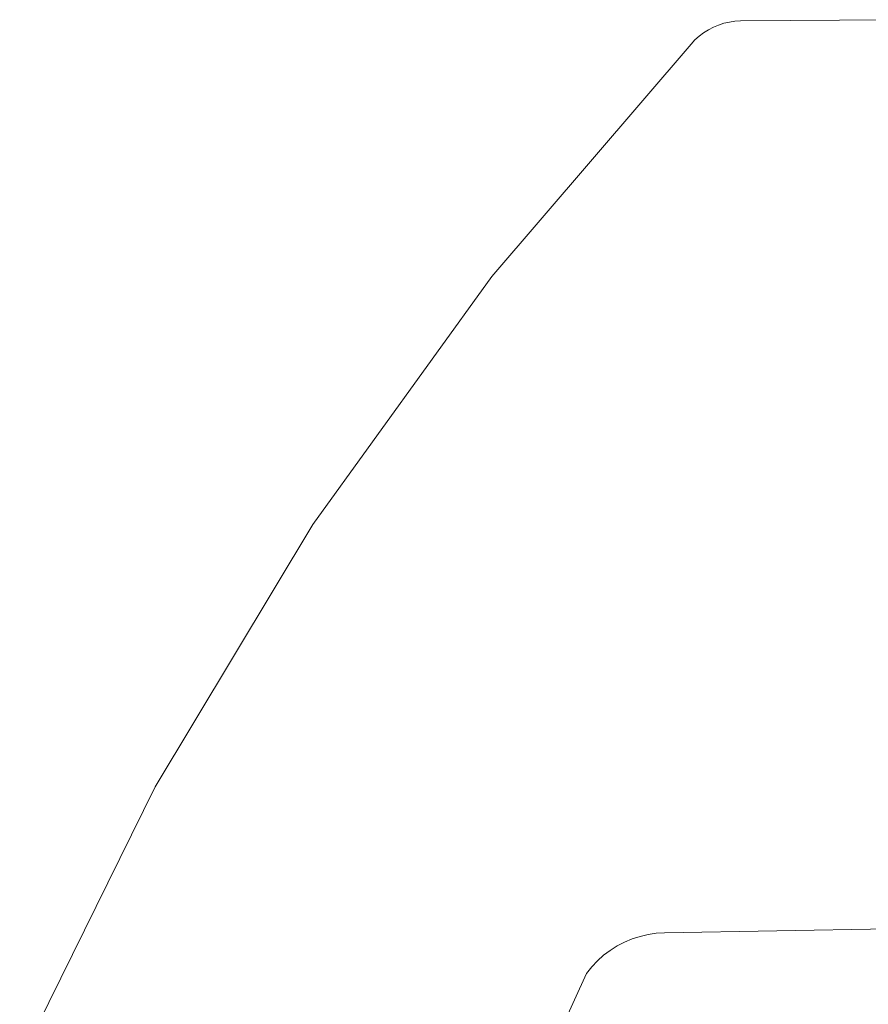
# Model space of a CAD drawing. Header units: millimetres. Extents: x -148 to 148, y -92 to 92.
# Tile 14 of 49: x -138 to -113, y 47 to 77. Entities that reach past the tile are written whole.
import ezdxf

# ---------------------------------------------------------------- set-up
doc = ezdxf.new("R2010")
doc.units = ezdxf.units.MM
doc.header["$LTSCALE"] = 25.4
doc.layers.add('Lighting-Moving Light', color=7, linetype='Continuous', lineweight=5, true_color=0x000000)

# ---------------------------------------------------------------- blocks, each defined once
blk = doc.blocks.new('Group-1')
at = {"layer": 'Lighting-Moving Light', "color": 7, "linetype": 'Continuous', "lineweight": 5, "transparency": 33554687}
for points, invisible_edges in [([(-2129.144, -1216.075, -77.387), (-2124.623, -1216.036, -77.387), (-2124.623, -1243.669, -77.387), (-2131.457, -1243.789, -77.387)], 8), ([(-2131.457, -1243.789, -47.544), (-2124.623, -1243.669, -47.544), (-2124.623, -1216.036, -47.544), (-2129.144, -1216.075, -47.544)], 8), ([(-2129.484, -1216.107, -77.387), (-2129.315, -1216.084, -77.387), (-2129.144, -1216.075, -77.387), (-2131.457, -1243.789, -77.387)], 12), ([(-2131.457, -1243.789, -47.544), (-2129.144, -1216.075, -47.544), (-2129.315, -1216.084, -47.544), (-2129.484, -1216.107, -47.544)], 9), ([(-2131.457, -1243.789, -77.387), (-2129.651, -1216.145, -77.387), (-2129.484, -1216.107, -77.387)], 9), ([(-2129.484, -1216.107, -47.544), (-2129.651, -1216.145, -47.544), (-2131.457, -1243.789, -47.544)], 10), ([(-2129.814, -1216.197, -77.387), (-2129.651, -1216.145, -77.387), (-2131.457, -1243.789, -77.387)], 10), ([(-2131.457, -1243.789, -47.544), (-2129.651, -1216.145, -47.544), (-2129.814, -1216.197, -47.544)], 9), ([(-2129.651, -1216.145, -47.544), (-2129.651, -1216.145, -77.387), (-2129.814, -1216.197, -77.387), (-2129.814, -1216.197, -47.544)], 5), ([(-2129.484, -1216.107, -47.544), (-2129.484, -1216.107, -77.387), (-2129.651, -1216.145, -77.387), (-2129.651, -1216.145, -47.544)], 5), ([(-2129.315, -1216.084, -47.544), (-2129.315, -1216.084, -77.387), (-2129.484, -1216.107, -77.387), (-2129.484, -1216.107, -47.544)], 5), ([(-2129.144, -1216.075, -47.544), (-2129.144, -1216.075, -77.387), (-2129.315, -1216.084, -77.387), (-2129.315, -1216.084, -47.544)], 4), ([(-2130.124, -1216.341, -77.387), (-2129.972, -1216.263, -77.387), (-2129.814, -1216.197, -77.387), (-2131.457, -1243.789, -77.387)], 12), ([(-2131.457, -1243.789, -47.544), (-2129.814, -1216.197, -47.544), (-2129.972, -1216.263, -47.544), (-2130.124, -1216.341, -47.544)], 9), ([(-2131.457, -1243.789, -77.387), (-2130.268, -1216.433, -77.387), (-2130.124, -1216.341, -77.387)], 9), ([(-2130.124, -1216.341, -47.544), (-2130.268, -1216.433, -47.544), (-2131.457, -1243.789, -47.544)], 10), ([(-2131.457, -1243.789, -77.387), (-2130.531, -1216.651, -77.387), (-2130.404, -1216.536, -77.387), (-2130.268, -1216.433, -77.387)], 9), ([(-2130.268, -1216.433, -47.544), (-2130.404, -1216.536, -47.544), (-2130.531, -1216.651, -47.544), (-2131.457, -1243.789, -47.544)], 12), ([(-2130.268, -1216.433, -47.544), (-2130.268, -1216.433, -77.387), (-2130.404, -1216.536, -77.387), (-2130.404, -1216.536, -47.544)], 5), ([(-2130.124, -1216.341, -47.544), (-2130.124, -1216.341, -77.387), (-2130.268, -1216.433, -77.387), (-2130.268, -1216.433, -47.544)], 5), ([(-2129.972, -1216.263, -47.544), (-2129.972, -1216.263, -77.387), (-2130.124, -1216.341, -77.387), (-2130.124, -1216.341, -47.544)], 5), ([(-2129.814, -1216.197, -47.544), (-2129.814, -1216.197, -77.387), (-2129.972, -1216.263, -77.387), (-2129.972, -1216.263, -47.544)], 5), ([(-2131.457, -1243.789, -77.387), (-2130.648, -1216.776, -77.387), (-2130.531, -1216.651, -77.387)], 9), ([(-2130.531, -1216.651, -47.544), (-2130.648, -1216.776, -47.544), (-2131.457, -1243.789, -47.544)], 10), ([(-2130.531, -1216.651, -47.544), (-2130.531, -1216.651, -77.387), (-2130.648, -1216.776, -77.387), (-2130.648, -1216.776, -47.544)], 1), ([(-2130.404, -1216.536, -47.544), (-2130.404, -1216.536, -77.387), (-2130.531, -1216.651, -77.387), (-2130.531, -1216.651, -47.544)], 5), ([(-2136.701, -1223.839, -77.387), (-2130.648, -1216.776, -77.387), (-2131.708, -1243.803, -77.387), (-2131.956, -1243.839, -77.387)], 10), ([(-2130.648, -1216.776, -47.544), (-2136.701, -1223.839, -47.544), (-2131.956, -1243.839, -47.544), (-2131.708, -1243.803, -47.544)], 10), ([(-2130.648, -1216.776, -47.544), (-2130.648, -1216.776, -77.387), (-2136.701, -1223.839, -77.387), (-2136.701, -1223.839, -47.544)], 4), ([(-2131.457, -1243.789, -77.387), (-2131.708, -1243.803, -77.387), (-2130.648, -1216.776, -77.387)], 10), ([(-2130.648, -1216.776, -47.544), (-2131.708, -1243.803, -47.544), (-2131.457, -1243.789, -47.544)], 9), ([(-2142.145, -1231.382, -77.387), (-2136.701, -1223.839, -77.387), (-2132.441, -1243.973, -77.387), (-2132.673, -1244.07, -77.387)], 10), ([(-2132.673, -1244.07, -47.544), (-2132.441, -1243.973, -47.544), (-2136.701, -1223.839, -47.544), (-2142.145, -1231.382, -47.544)], 10), ([(-2136.701, -1223.839, -47.544), (-2136.701, -1223.839, -77.387), (-2142.145, -1231.382, -77.387), (-2142.145, -1231.382, -47.544)], 5), ([(-2131.956, -1243.839, -77.387), (-2132.201, -1243.896, -77.387), (-2136.701, -1223.839, -77.387)], 10), ([(-2132.201, -1243.896, -77.387), (-2132.441, -1243.973, -77.387), (-2136.701, -1223.839, -77.387)], 10), ([(-2136.701, -1223.839, -47.544), (-2132.201, -1243.896, -47.544), (-2131.956, -1243.839, -47.544)], 9), ([(-2136.701, -1223.839, -47.544), (-2132.441, -1243.973, -47.544), (-2132.201, -1243.896, -47.544)], 9), ([(-2133.669, -1244.822, -77.387), (-2133.825, -1245.019, -77.387), (-2146.942, -1239.352, -77.387), (-2142.145, -1231.382, -77.387)], 10), ([(-2142.145, -1231.382, -47.544), (-2146.942, -1239.352, -47.544), (-2133.825, -1245.019, -47.544), (-2133.669, -1244.822, -47.544)], 10), ([(-2142.145, -1231.382, -47.544), (-2142.145, -1231.382, -77.387), (-2146.942, -1239.352, -77.387), (-2146.942, -1239.352, -47.544)], 5), ([(-2132.673, -1244.07, -77.387), (-2132.896, -1244.185, -77.387), (-2142.145, -1231.382, -77.387)], 10), ([(-2142.145, -1231.382, -77.387), (-2133.109, -1244.32, -77.387), (-2133.309, -1244.471, -77.387)], 9), ([(-2142.145, -1231.382, -77.387), (-2133.497, -1244.639, -77.387), (-2133.669, -1244.822, -77.387)], 9), ([(-2132.896, -1244.185, -77.387), (-2133.109, -1244.32, -77.387), (-2142.145, -1231.382, -77.387)], 10), ([(-2133.309, -1244.471, -77.387), (-2133.497, -1244.639, -77.387), (-2142.145, -1231.382, -77.387)], 10), ([(-2142.145, -1231.382, -47.544), (-2132.896, -1244.185, -47.544), (-2132.673, -1244.07, -47.544)], 9), ([(-2142.145, -1231.382, -47.544), (-2133.109, -1244.32, -47.544), (-2132.896, -1244.185, -47.544)], 9), ([(-2142.145, -1231.382, -47.544), (-2133.497, -1244.639, -47.544), (-2133.309, -1244.471, -47.544)], 9), ([(-2133.309, -1244.471, -47.544), (-2133.109, -1244.32, -47.544), (-2142.145, -1231.382, -47.544)], 10), ([(-2133.669, -1244.822, -47.544), (-2133.497, -1244.639, -47.544), (-2142.145, -1231.382, -47.544)], 10), ([(-2151.058, -1247.693, -77.387), (-2146.942, -1239.352, -77.387), (-2133.825, -1245.019, -77.387), (-2137.599, -1253.226, -77.387)], 10), ([(-2137.599, -1253.226, -47.544), (-2133.825, -1245.019, -47.544), (-2146.942, -1239.352, -47.544), (-2151.058, -1247.693, -47.544)], 10), ([(-2146.942, -1239.352, -47.544), (-2146.942, -1239.352, -77.387), (-2151.058, -1247.693, -77.387), (-2151.058, -1247.693, -47.544)], 5), ([(-2132.673, -1244.07, -47.544), (-2132.673, -1244.07, -77.387), (-2132.441, -1243.973, -77.387), (-2132.441, -1243.973, -47.544)], 5), ([(-2132.441, -1243.973, -47.544), (-2132.441, -1243.973, -77.387), (-2132.201, -1243.896, -77.387), (-2132.201, -1243.896, -47.544)], 5), ([(-2132.201, -1243.896, -47.544), (-2132.201, -1243.896, -77.387), (-2131.956, -1243.839, -77.387), (-2131.956, -1243.839, -47.544)], 5), ([(-2131.956, -1243.839, -47.544), (-2131.956, -1243.839, -77.387), (-2131.708, -1243.803, -77.387), (-2131.708, -1243.803, -47.544)], 5), ([(-2131.708, -1243.803, -47.544), (-2131.708, -1243.803, -77.387), (-2131.457, -1243.789, -77.387), (-2131.457, -1243.789, -47.544)], 1), ([(-2133.109, -1244.32, -47.544), (-2133.109, -1244.32, -77.387), (-2132.896, -1244.185, -77.387), (-2132.896, -1244.185, -47.544)], 5), ([(-2132.896, -1244.185, -47.544), (-2132.896, -1244.185, -77.387), (-2132.673, -1244.07, -77.387), (-2132.673, -1244.07, -47.544)], 5), ([(-2133.497, -1244.639, -47.544), (-2133.497, -1244.639, -77.387), (-2133.309, -1244.471, -77.387), (-2133.309, -1244.471, -47.544)], 5), ([(-2133.309, -1244.471, -47.544), (-2133.309, -1244.471, -77.387), (-2133.109, -1244.32, -77.387), (-2133.109, -1244.32, -47.544)], 5), ([(-2133.825, -1245.019, -47.544), (-2133.825, -1245.019, -77.387), (-2133.669, -1244.822, -77.387), (-2133.669, -1244.822, -47.544)], 4), ([(-2133.669, -1244.822, -47.544), (-2133.669, -1244.822, -77.387), (-2133.497, -1244.639, -77.387), (-2133.497, -1244.639, -47.544)], 5), ([(-2137.599, -1253.226, -47.544), (-2137.599, -1253.226, -77.387), (-2133.825, -1245.019, -77.387), (-2133.825, -1245.019, -47.544)], 1)]:
    blk.add_3dface(points, dxfattribs=dict(at, invisible_edges=invisible_edges))
for points in [[(-2124.623, -1216.036, -47.544), (-2124.623, -1216.036, -77.387), (-2129.144, -1216.075, -77.387), (-2129.144, -1216.075, -47.544)], [(-2131.457, -1243.789, -47.544), (-2131.457, -1243.789, -77.387), (-2124.623, -1243.669, -77.387), (-2124.623, -1243.669, -47.544)]]:
    blk.add_3dface(points, dxfattribs=at)
at = {"layer": 'Lighting-Moving Light', "color": 0, "flags": 1}
for tag in ['Yoke', 'Weight', 'Weight', 'Wattage', '3D_Symbol_Name', 'Candlepower', 'Body', 'Model_Name', 'Beam_Angle', 'Field_Angle', 'Remarks', 'Beam_Angle_2', 'Field_Angle_2', 'Num_Channels', 'Frame_Size', 'Device_Type', 'FixtureID', 'Frame_Size', 'Base', 'Lens', 'Inst_Type', 'Lamp']:
    blk.add_attdef(tag, (-2481.594, 128.93), '', height=0.18, dxfattribs=at)

msp = doc.modelspace()

# ---------------------------------------------------------------- block references
at = {"layer": 'Lighting-Moving Light', "color": 7, "transparency": 33554687}
msp.add_blockref('Group-1', (2012.623, 1292.88), dxfattribs=at)

doc.saveas('drawing.dxf')
